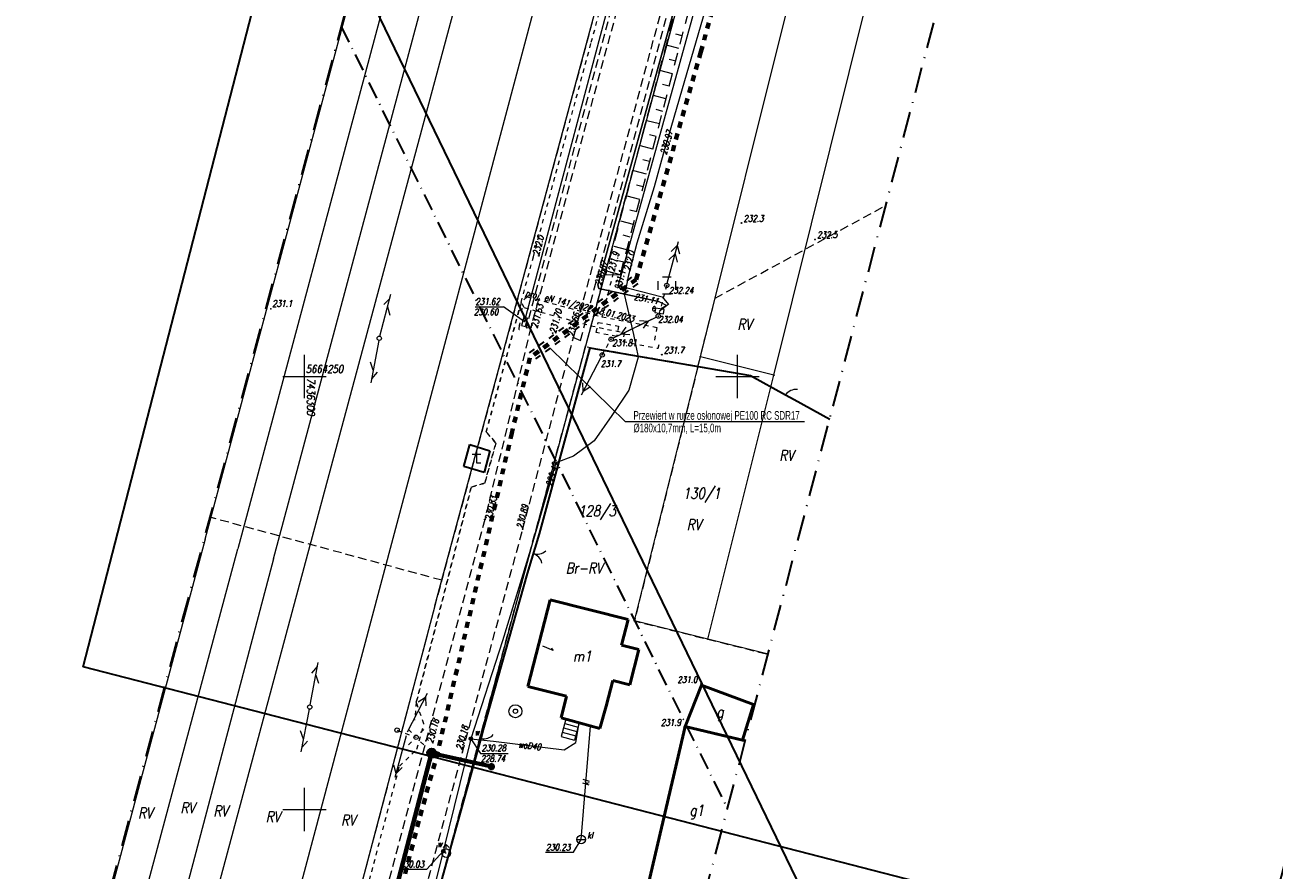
# Model space of a CAD drawing. Header units: millimetres. Extents: x 7436010 to 7436992, y 5663514 to 5666647.
# Tile 22 of 45: x 7436268 to 7436412, y 5664193 to 5664291. Entities that reach past the tile are written whole.
import ezdxf
from ezdxf.enums import TextEntityAlignment as Align

# ---------------------------------------------------------------- set-up
doc = ezdxf.new("R2010")
doc.units = ezdxf.units.MM
doc.header["$PDSIZE"] = 1
for name, pattern in [('0.7_0.7', [1.4, 0.7, -0.7]), ('1', [0]), ('2_EGBU_A', [0]), ('3', [1, 0.5, -0.5]), ('4', [2.5, 1.5, -1]), ('DUL', [1, 0.5, -0.5]), ('GAK', [3.5, 2, -0.75, 0, -0.75]), ('GDE', [0]), ('GUZ', [1.5, 1, -0.5]), ('KOU', [1.5, 1, -0.5]), ('UBE', [0]), ('UPE', [2, 1, 1])]:
    doc.linetypes.add(name, pattern=pattern)
for name, color, linetype, lineweight in [('15 PRZEWODY KL', 34, 'Continuous', 18), ('17 SŁUPY TELEKOMUNIKACYJNE', 30, 'Continuous', 18), ('18 LINIE TELEKOMUNIAKCYJNE', 30, 'Continuous', 18), ('22 SŁUPY eN', 1, 'Continuous', 18), ('23 LINIE eN', 1, 'Continuous', 18), ('24 LATARNIA', 1, 'Continuous', 18), ('27 ZASUWY WODOCIĄGOWE ISTN', 5, 'Continuous', 18), ('28 STUDNIA GŁEBINOWA', 5, 'Continuous', 18), ('29 HYDRANT', 5, 'Continuous', 18), ('30 WODOCIĄGI ISTN', 5, 'Continuous', 18), ('31 SZAMBO OSADNIK', 34, 'Continuous', 18), ('42 RZĘDNE WODOCIĄG', 5, 'Continuous', 18), ('43 RZĘDNE KL', 34, 'Continuous', 18), ('_AA_Kanalizacja grawitacyjna - trasa', 244, 'Continuous', 70), ('_AA_Odcinki boczne grawitacyjne 160mm - trasa', 30, 'Continuous', 70), ('_AA_Studnia kanalizacyjna bet.1000mm - symbol', 24, 'Continuous', 40), ('_AA_Studnia kanalizacyjna PP 600mm - symbol', 24, 'Continuous', 40), ('_BB_Kanalizacja ciśnieniowa - trasa', 44, '0.7_0.7', 70), ('_HH_Przewiert OPIS', 7, 'Continuous', 25), ('_HH_Przewiert_przecisk w rurze osłonowej - trasa', 202, '0.7_0.7', 30), ('DZ_USTALONE_GRANICE_L_0', 7, '1', 18), ('Dzialki', 7, 'GDE', 18), ('EADTD_T_0', 7, 'Continuous', 18), ('EDZPD_L_1', 7, 'GDE', 18), ('EGBB_E_T_0', 7, 'Continuous', 18), ('EGBB_L_0', 7, '2_EGBU_A', 50), ('EKLTK_T_0', 96, 'Continuous', 18), ('Linie_opisowe', 7, 'Continuous', 5), ('Numery_dzialek', 7, 'Continuous', 18), ('Podzial_sekcyjny_krzyze', 7, 'Continuous', 13), ('Punkty', 7, 'Continuous', 18), ('PunPOMIAR1', 7, 'Continuous', 18), ('RZED', 7, 'Continuous', 18), ('RzedPOMIAR1', 7, 'Continuous', 18), ('SDRPK_L_1', 7, 'KOU', 18), ('SIEC_ENERGETYCZNA_L_0', 1, '3', 18), ('SZAPM_T_0', 7, 'Continuous', 18), ('SZOPO_L_0', 7, 'BGT', 35), ('SZOPO_T_0', 7, 'Continuous', 18), ('UEEOA_T_0', 1, 'Continuous', 18), ('UEEOC_T_0', 1, 'Continuous', 18), ('UEEPA_L_2', 1, '1', 18), ('UEEPA_L_6', 1, '1', 18), ('UEEPA_T_0', 1, 'Continuous', 18), ('UEEPA_T_2', 1, 'Continuous', 18), ('UEEPA_T_6', 1, 'Continuous', 18), ('UEEPB_L_0', 1, 'UBE', 18), ('UEEPON_L_0', 1, 'UPE', 18), ('UTTOA_T_0', 7, 'Continuous', 18), ('UTTOC_T_0', 30, 'Continuous', 18), ('UTTPA_T_0', 30, 'Continuous', 18), ('UTTPO_L_0', 30, '1', 18), ('UŻYTKI LINIE', 96, 'GUZ', 18), ('UŻYTKI OZNACZENIE', 96, 'Continuous', 18), ('WEKTOR BUDYNKI', 7, 'Continuous', 50), ('WEKTOR FUNKCJE BUDYNKÓW', 7, 'Continuous', 18), ('WEKTOR RZĘDNE TERENU', 7, 'Continuous', 18), ('WEKTOR RZĘDNE WODOCIĄG wo', 5, 'Continuous', 18), ('WEKTOR SCHODY', 7, 'Continuous', 18), ('WEKTOR WODOCIĄGI wo', 5, 'Continuous', 18), ('WUKOS_T_0', 7, 'Continuous', 18), ('WUKOS_T_1', 7, 'Continuous', 18), ('WUKPS_L_2', 7, '4', 18), ('ZAKRES MAPY', 1, 'GAK', 35)]:
    doc.layers.add(name, color=color, linetype=linetype, lineweight=lineweight)
for name, color, linetype in [('_AA_Studnia kanalizacyjna bet.1000mm - plamki', 255, 'Continuous'), ('_AA_Studnia kanalizacyjna PP 600mm - plamki', 24, 'Continuous'), ('_map', 7, 'Continuous')]:
    doc.layers.add(name, color=color, linetype=linetype)
doc.layers.add('RAMA WYPLOT', color=3, linetype='Continuous', lineweight=35, plot=False)
doc.styles.add('K1_ACAD', font='romans.shx', dxfattribs={"width": 0.8, "oblique": 12})
doc.styles.add('PLAN 2 pop.', font='ARIALN.TTF', dxfattribs={"width": 0.8})
doc.linetypes.add('BGT', pattern='A,3.75,[133,ltypeshp.shx,S=0.1875,R=0,X=0,Y=0],3.75', length=7.5)

# ---------------------------------------------------------------- blocks, each defined once
blk = doc.blocks.new('GRO')
at = {"linetype": 'Continuous'}
blk.add_circle((0, 0), 0.045, dxfattribs=at)
blk = doc.blocks.new('KRZ')
at = {"linetype": 'Continuous'}
for p, q in [((0, 1.5), (0, 0)), ((-0.5, 1), (0.5, 1)), ((0, 0), (0.5, 0))]:
    blk.add_line(p, q, dxfattribs=at)
blk = doc.blocks.new('BGBL')
at = {"linetype": 'Continuous'}
blk.add_arc((-1.5, 0), 1.5, 359.9995, 60, dxfattribs=at)
blk = doc.blocks.new('BGB')
at = {"linetype": 'Continuous'}
for centre, start, end in [((-1.5, 0), 359.9995, 60), ((1.5, 0), 120, 180.0005)]:
    blk.add_arc(centre, 1.5, start, end, dxfattribs=at)
blk = doc.blocks.new('BGBP')
at = {"linetype": 'Continuous'}
blk.add_arc((1.5, 0), 1.5, 120, 180.0005, dxfattribs=at)
blk = doc.blocks.new('SUSM04_01')
at = {"linetype": 'Continuous'}
blk.add_circle((0, 0), 0.25, dxfattribs=at)
blk = doc.blocks.new('SUPE04')
at = {"linetype": 'Continuous'}
for p, q in [((0.25, 0), (5.25, 0)), ((3.9, 0.5), (4.76605, 0)), ((4.76605, 0), (3.9, -0.5))]:
    blk.add_line(p, q, dxfattribs=at)
blk = doc.blocks.new('SUUS10')
at = {"linetype": 'Continuous'}
for p, q in [((-1, -0.5), (-1, 0.5)), ((-0.5, 1), (0.5, 1)), ((1, 0.5), (1, -0.5)), ((0.5, -1), (-0.5, -1))]:
    blk.add_line(p, q, dxfattribs=at)
blk.add_circle((0, 0), 0.0326, dxfattribs=at)
blk = doc.blocks.new('SUPE03')
at = {"linetype": 'Continuous'}
for p, q in [((0.25, 0), (5.25, 0)), ((2.9, 0.5), (3.76605, 0)), ((3.76605, 0), (2.9, -0.5)), ((3.9, 0.5), (4.76605, 0)), ((4.76605, 0), (3.9, -0.5))]:
    blk.add_line(p, q, dxfattribs=at)
blk = doc.blocks.new('SUUS18_01')
at = {"linetype": 'Continuous'}
for p, q in [((0.5, 0.25), (-0.5, 0.25)), ((-0.5, 0.25), (-0.5, -0.25)), ((0.5, -0.25), (0.5, 0.25)), ((-0.5, -0.25), (0.5, -0.25))]:
    blk.add_line(p, q, dxfattribs=at)
blk = doc.blocks.new('SUUS15_07B')
at = {"linetype": 'Continuous'}
for p, q in [((0.5, 0.23), (-0.5, 0.23)), ((-0.5, 0.23), (-0.5, -0.23)), ((0.5, -0.23), (0.5, 0.23)), ((-0.5, -0.23), (0.5, -0.23))]:
    blk.add_line(p, q, dxfattribs=at)
blk = doc.blocks.new('WSP')
at = {"linetype": 'Continuous'}
blk.add_circle((0, 0), 0.045, dxfattribs=at)
blk = doc.blocks.new('SLS')
at = {"linetype": 'Continuous'}
blk.add_circle((0, 0), 0.25, dxfattribs=at)
blk = doc.blocks.new('PLT')
at = {"linetype": 'Continuous'}
for p, q in [((0.25, 0), (5.25, 0)), ((3.76605, 0), (2.9, -0.5)), ((3.9, 0.5), (4.76605, 0))]:
    blk.add_line(p, q, dxfattribs=at)
blk = doc.blocks.new('LAT')
at = {"linetype": 'Continuous'}
for p, q in [((-0.53035, 0.53035), (-0.8839, 0.8839)), ((0.53035, 0.53035), (0.8839, 0.8839)), ((-0.53035, -0.53035), (-0.8839, -0.8839)), ((0.53035, -0.53035), (0.8839, -0.8839))]:
    blk.add_line(p, q, dxfattribs=at)
blk = doc.blocks.new('PNN')
at = {"linetype": 'Continuous'}
for p, q in [((0.25, 0), (5.25, 0)), ((3.9, 0.5), (4.76605, 0)), ((4.76605, 0), (3.9, -0.5))]:
    blk.add_line(p, q, dxfattribs=at)
blk = doc.blocks.new('SUUS25')
at = {"linetype": 'Continuous'}
for radius in [0.2, 0.175, 0.15, 0.125, 0.1, 0.075, 0.05, 0.025, 0.00715]:
    blk.add_circle((0, 0), radius, dxfattribs=at)
blk = doc.blocks.new('STD')
at = {"linetype": 'Continuous'}
for radius in [0.75, 0.25]:
    blk.add_circle((0, 0), radius, dxfattribs=at)
blk = doc.blocks.new('HYP')
at = {"linetype": 'Continuous'}
for p, q in [((0, 1), (-0.35355, 0.64645)), ((0, 1), (0.35355, 0.64645)), ((0, 0.5), (0, 1))]:
    blk.add_line(p, q, dxfattribs=at)
blk.add_circle((0, 0), 0.5, dxfattribs=at)
blk = doc.blocks.new('SZB')
at = {"linetype": 'Continuous'}
blk.add_line((-0.5, 0), (0.5, 0), dxfattribs=at)
blk.add_circle((0, 0), 0.5, dxfattribs=at)
blk = doc.blocks.new('STUDZ')
at = {"layer": '15 PRZEWODY KL', "flags": 128}
blk.add_lwpolyline([(7436331.95, 5664196.54), (7436333.01, 5664209.65)], dxfattribs=at)
at = {"layer": '22 SŁUPY eN', "linetype": '3', "flags": 128}
blk.add_lwpolyline([(7436310.69, 5664209.17), (7436312.87, 5664208.35)], dxfattribs=at)
at = {"layer": '30 WODOCIĄGI ISTN', "flags": 128}
blk.add_lwpolyline([(7436316.02, 5664195.19), (7436316.36, 5664194.97)], dxfattribs=at)
at = {"layer": '42 RZĘDNE WODOCIĄG', "flags": 128}
for points in [[(7436319.2, 5664208.18), (7436320.33, 5664206.46), (7436323.52, 5664206.46)], [(7436310.97, 5664193.1), (7436314.1, 5664193.1), (7436316.02, 5664195.19)]]:
    blk.add_lwpolyline(points, dxfattribs=at)
at = {"layer": '43 RZĘDNE KL', "flags": 128}
blk.add_lwpolyline([(7436327.84, 5664195.08), (7436331.06, 5664195.08), (7436331.95, 5664196.54)], dxfattribs=at)
at = {"layer": 'DZ_USTALONE_GRANICE_L_0'}
for q in [(7436354.2, 5664250.17), (7436338.09, 5664221.79)]:
    blk.add_line((7436346.58, 5664219.67), q, dxfattribs=at)
at = {"layer": 'Dzialki'}
for p, q in [((7436358.99, 5664351.96), (7436314.73, 5664187.81)), ((7436345.71, 5664252.29), (7436370.05, 5664349.7)), ((7436338.09, 5664221.79), (7436345.71, 5664252.29)), ((7436354.2, 5664250.17), (7436345.71, 5664252.29)), ((7436346.58, 5664219.67), (7436354.2, 5664250.17)), ((7436346.58, 5664219.67), (7436338.09, 5664221.79)), ((7436353.52, 5664217.94), (7436346.58, 5664219.67))]:
    blk.add_line(p, q, dxfattribs=at)
at = {"layer": 'EDZPD_L_1'}
for p, q in [((7436308.64, 5664225.4), (7436471.59, 5664837.61)), ((7436463.4, 5664836.18), (7436299.92, 5664227.92)), ((7436296.41, 5664228.94), (7436458.77, 5664835.36)), ((7436454.24, 5664834.57), (7436292.29, 5664230.13)), ((7436354.2, 5664250.17), (7436446.42, 5664621.36)), ((7436288.53, 5664231.23), (7436321.4, 5664354.12)), ((7436315.04, 5664223.54), (7436350.29, 5664354.27)), ((7436288.53, 5664231.23), (7436270.29, 5664163.07)), ((7436274.71, 5664164.51), (7436292.29, 5664230.13)), ((7436296.41, 5664228.94), (7436279.78, 5664166.17)), ((7436299.92, 5664227.92), (7436283.67, 5664167.45)), ((7436293.44, 5664168.32), (7436308.64, 5664225.4)), ((7436315.04, 5664223.54), (7436300.4, 5664167.92))]:
    blk.add_line(p, q, dxfattribs=at)
at = {"layer": 'EGBB_L_0'}
for p, q in [((7436325.78, 5664214.21), (7436328.37, 5664224.21)), ((7436328.37, 5664224.21), (7436337.35, 5664221.95)), ((7436336.61, 5664218.99), (7436337.35, 5664221.95)), ((7436336.61, 5664218.99), (7436338.6, 5664218.5)), ((7436337.57, 5664214.41), (7436338.6, 5664218.5)), ((7436325.78, 5664214.21), (7436330.25, 5664213.09)), ((7436334.82, 5664211.93), (7436335.58, 5664214.92)), ((7436335.58, 5664214.92), (7436337.57, 5664214.41)), ((7436329.63, 5664210.59), (7436330.25, 5664213.09)), ((7436334.11, 5664209.35), (7436334.82, 5664211.93)), ((7436329.63, 5664210.59), (7436334.11, 5664209.35)), ((7436339.71, 5664191.45), (7436343.95, 5664209.6)), ((7436343.95, 5664209.6), (7436350.9, 5664207.95))]:
    blk.add_line(p, q, dxfattribs=at)
at = {"layer": 'Podzial_sekcyjny_krzyze', "color": 7, "lineweight": 13}
for p, q in [((7436300, 5664247.5), (7436300, 5664252.5)), ((7436350, 5664247.5), (7436350, 5664252.5)), ((7436297.5, 5664250), (7436302.5, 5664250)), ((7436347.5, 5664250), (7436352.5, 5664250)), ((7436300, 5664197.5), (7436300, 5664202.5)), ((7436297.5, 5664200), (7436302.5, 5664200))]:
    blk.add_line(p, q, dxfattribs=at)
at = {"layer": 'PunPOMIAR1'}
for p in [(7436296.12, 5664257.85), (7436314.02, 5664207.94), (7436318.25, 5664206.67)]:
    blk.add_point(p, dxfattribs=at)
at = {"layer": 'RAMA WYPLOT', "flags": 128}
for points in [[(7436274.44, 5664216.5), (7436499.65, 5665089.51), (7436635.21, 5665054.54), (7436410, 5664181.53)], [(7436354.96, 5663513.71), (7436622.33, 5663643.03), (7436277.24, 5664356.53), (7436009.87, 5664227.21)]]:
    blk.add_lwpolyline(points, close=True, dxfattribs=at)
at = {"layer": 'SDRPK_L_1'}
for p, q in [((7436338.5, 5664304.03), (7436325.58, 5664255.62)), ((7436339.19, 5664303.87), (7436326.14, 5664255.72)), ((7436331.06, 5664254.52), (7436343.99, 5664302.64)), ((7436331.86, 5664254.18), (7436344.69, 5664302.45)), ((7436326.14, 5664255.72), (7436320.82, 5664233.51)), ((7436325.19, 5664232.38), (7436331.06, 5664254.52)), ((7436325.58, 5664255.62), (7436326.14, 5664255.72)), ((7436331.06, 5664254.52), (7436331.86, 5664254.18)), ((7436320.82, 5664233.51), (7436308.78, 5664188.22)), ((7436313.13, 5664187.69), (7436325.19, 5664232.38))]:
    blk.add_line(p, q, dxfattribs=at)
at = {"layer": 'SIEC_ENERGETYCZNA_L_0'}
for p, q in [((7436333.11, 5664288.62), (7436341.74, 5664320.64)), ((7436326.43, 5664263.85), (7436333.11, 5664288.62)), ((7436325.01, 5664258.58), (7436326.43, 5664263.85)), ((7436334.83, 5664264.08), (7436334.35, 5664262.33)), ((7436335.64, 5664261.97), (7436334.33, 5664256.91)), ((7436334.35, 5664262.33), (7436335.64, 5664261.97)), ((7436325.7, 5664259.23), (7436325.01, 5664258.58)), ((7436325.7, 5664259.23), (7436334.33, 5664256.91)), ((7436325.01, 5664258.58), (7436320.98, 5664243.64)), ((7436320.98, 5664243.64), (7436324.75, 5664257.62)), ((7436324.75, 5664257.62), (7436325.37, 5664257.97)), ((7436325.37, 5664257.97), (7436325.01, 5664258.58)), ((7436325.37, 5664257.97), (7436333.06, 5664255.88)), ((7436333.06, 5664255.88), (7436334.97, 5664255.46)), ((7436333.68, 5664255.09), (7436333.9, 5664256.27)), ((7436333.9, 5664256.27), (7436336.26, 5664255.82)), ((7436334.33, 5664256.91), (7436340.69, 5664255.69)), ((7436336.03, 5664254.64), (7436333.68, 5664255.09)), ((7436334.97, 5664255.46), (7436336.93, 5664255.09)), ((7436336.26, 5664255.82), (7436336.03, 5664254.64)), ((7436336.93, 5664255.09), (7436336.74, 5664254.06)), ((7436340.69, 5664255.69), (7436340.33, 5664253.82)), ((7436336.74, 5664254.06), (7436340.85, 5664253.27)), ((7436340.85, 5664253.27), (7436340.94, 5664253.7)), ((7436320.98, 5664243.64), (7436322.09, 5664242.32)), ((7436322.09, 5664242.32), (7436320.98, 5664243.64)), ((7436322.09, 5664242.32), (7436320.82, 5664237.71)), ((7436320.82, 5664237.71), (7436322.09, 5664242.32)), ((7436319.25, 5664237.25), (7436312.9, 5664212.39)), ((7436312.9, 5664212.39), (7436319.25, 5664237.25)), ((7436320.82, 5664237.71), (7436319.25, 5664237.25)), ((7436319.25, 5664237.25), (7436320.82, 5664237.71)), ((7436312.9, 5664212.39), (7436312.7, 5664210.32)), ((7436313.78, 5664209.89), (7436312.9, 5664212.39)), ((7436312.98, 5664206.98), (7436313.78, 5664209.89)), ((7436310.96, 5664205.02), (7436312.98, 5664206.98)), ((7436303.69, 5664177.34), (7436310.96, 5664205.02))]:
    blk.add_line(p, q, dxfattribs=at)
at = {"layer": 'SZOPO_L_0'}
for p, q in [((7436332.96, 5664253.34), (7436327.09, 5664231.86)), ((7436332.96, 5664253.34), (7436351.49, 5664250.13)), ((7436351.49, 5664250.13), (7436355.54, 5664247.89)), ((7436355.54, 5664247.89), (7436356.52, 5664247.35)), ((7436356.52, 5664247.35), (7436360.64, 5664245.07)), ((7436318.38, 5664239.61), (7436319.09, 5664242.15)), ((7436319.09, 5664242.15), (7436321.4, 5664241.42)), ((7436321.4, 5664241.42), (7436320.75, 5664238.93)), ((7436320.75, 5664238.93), (7436318.38, 5664239.61)), ((7436327.09, 5664231.86), (7436325.69, 5664227.25)), ((7436325.69, 5664227.25), (7436320.64, 5664209.25)), ((7436320.64, 5664209.25), (7436320.37, 5664208.21)), ((7436320.37, 5664208.21), (7436314.81, 5664188.28))]:
    blk.add_line(p, q, dxfattribs=at)
at = {"layer": 'UEEPA_L_2', "linetype": '3'}
blk.add_line((7436334.37, 5664252.51), (7436335.39, 5664254.32), dxfattribs=at)
at = {"layer": 'UEEPA_L_6', "linetype": 'DUL'}
blk.add_line((7436341.82, 5664260.54), (7436340.85, 5664256.99), dxfattribs=at)
at = {"layer": 'UEEPB_L_0'}
for p, q in [((7436348.4, 5664313.03), (7436333.87, 5664260.6)), ((7436333.87, 5664260.6), (7436333.99, 5664260.18)), ((7436333.99, 5664260.18), (7436340.87, 5664258.69))]:
    blk.add_line(p, q, dxfattribs=at)
at = {"layer": 'UEEPON_L_0'}
for p, q in [((7436333.87, 5664260.6), (7436348.4, 5664313.03)), ((7436349.32, 5664307.97), (7436342.65, 5664283.78)), ((7436342.65, 5664283.78), (7436336.2, 5664260.54)), ((7436333.99, 5664260.18), (7436333.87, 5664260.6)), ((7436336.2, 5664260.54), (7436341.31, 5664259.22)), ((7436340.87, 5664258.69), (7436333.99, 5664260.18)), ((7436341.31, 5664259.22), (7436342.04, 5664258.34)), ((7436341.8, 5664258.23), (7436340.87, 5664258.69)), ((7436340.99, 5664257.59), (7436341.8, 5664258.23)), ((7436342.04, 5664258.34), (7436341.12, 5664257.8))]:
    blk.add_line(p, q, dxfattribs=at)
at = {"layer": 'UTTOC_T_0'}
for p in [(7436319.69, 5664258.07), (7436325.4, 5664256.32)]:
    blk.add_line(p, (7436322.98, 5664258.08), dxfattribs=at)
at = {"layer": 'UTTPO_L_0'}
blk.add_line((7436325.4, 5664256.32), (7436388.53, 5664494.79), dxfattribs=at)
at = {"layer": 'UŻYTKI LINIE', "flags": 128}
for points in [[(7436479.06, 5664838.86), (7436422.1, 5664628.13), (7436378.19, 5664460.69), (7436350.29, 5664354.27), (7436315.04, 5664223.54), (7436300.4, 5664167.92)], [(7436307.2, 5664158.35), (7436314.73, 5664187.81), (7436358.99, 5664351.96), (7436386.9, 5664458.41), (7436430.81, 5664625.85)], [(7436347.4, 5664259.06), (7436367.12, 5664269.77)], [(7436345.43, 5664251.18), (7436345.71, 5664252.29), (7436347.4, 5664259.06)], [(7436345.43, 5664251.18), (7436332.42, 5664253.43)], [(7436345.43, 5664251.18), (7436338.09, 5664221.79), (7436346.58, 5664219.67), (7436353.52, 5664217.94)], [(7436315.84, 5664226.48), (7436289.06, 5664233.77)]]:
    blk.add_lwpolyline(points, dxfattribs=at)
at = {"layer": 'WEKTOR BUDYNKI', "flags": 128}
for points in [[(7436343.95, 5664209.6), (7436345.85, 5664214.38), (7436351.85, 5664212.15), (7436350.56, 5664208.03)], [(7436343.95, 5664209.6), (7436350.56, 5664208.03)]]:
    blk.add_lwpolyline(points, dxfattribs=at)
at = {"layer": 'WEKTOR SCHODY', "flags": 128}
for points in [[(7436330.17, 5664210.44), (7436329.62, 5664208.45)], [(7436330.04, 5664209.95), (7436331.58, 5664209.52)], [(7436331.72, 5664210.01), (7436331.17, 5664208.02)], [(7436329.62, 5664208.45), (7436331.17, 5664208.02)], [(7436329.76, 5664208.95), (7436331.31, 5664208.52)], [(7436329.9, 5664209.45), (7436331.45, 5664209.02)]]:
    blk.add_lwpolyline(points, dxfattribs=at)
at = {"layer": 'WEKTOR WODOCIĄGI wo', "flags": 128}
for points in [[(7436377.96, 5664410.12), (7436372.61, 5664389.66), (7436370.09, 5664379.67), (7436367.6, 5664370.91), (7436365.73, 5664364.43), (7436363.62, 5664356.72), (7436361.66, 5664349.23), (7436358.4, 5664337.2), (7436354.89, 5664323.92), (7436353.17, 5664317.23), (7436350.55, 5664308.3), (7436346.21, 5664292.22), (7436343.87, 5664284.15), (7436341.42, 5664275.69)], [(7436341.42, 5664275.69), (7436340.38, 5664271.91), (7436338.36, 5664265.43), (7436337.37, 5664261.58), (7436336.96, 5664259.37), (7436337.97, 5664254.88), (7436338.51, 5664252.25), (7436337.46, 5664248.44), (7436335.48, 5664245.51), (7436333.43, 5664242.6), (7436331.07, 5664240.82), (7436329.01, 5664240.06), (7436326.34, 5664230.92), (7436322.87, 5664219.5), (7436319.2, 5664208.18), (7436321.81, 5664207.89), (7436329.96, 5664206.88), (7436331.32, 5664207.76), (7436331.72, 5664210.01)], [(7436319.2, 5664208.18), (7436316.02, 5664195.19), (7436312.24, 5664180.02)]]:
    blk.add_lwpolyline(points, dxfattribs=at)
at = {"layer": 'WUKPS_L_2'}
for p, q in [((7436343.8, 5664296.14), (7436334.76, 5664261.79)), ((7436336.47, 5664261.76), (7436345.18, 5664295.42)), ((7436343.61, 5664289.35), (7436342.86, 5664289.54)), ((7436343.23, 5664287.9), (7436341.73, 5664288.29)), ((7436342.86, 5664286.45), (7436342.11, 5664286.64)), ((7436342.48, 5664284.99), (7436340.97, 5664285.39)), ((7436342.11, 5664283.54), (7436341.35, 5664283.74)), ((7436341.73, 5664282.09), (7436340.21, 5664282.48)), ((7436341.36, 5664280.64), (7436340.59, 5664280.84)), ((7436340.98, 5664279.19), (7436339.44, 5664279.58)), ((7436340.6, 5664277.73), (7436339.83, 5664277.93)), ((7436340.23, 5664276.28), (7436338.68, 5664276.68)), ((7436339.85, 5664274.83), (7436339.07, 5664275.03)), ((7436339.48, 5664273.38), (7436337.92, 5664273.78)), ((7436339.1, 5664271.93), (7436338.32, 5664272.13)), ((7436338.72, 5664270.47), (7436337.15, 5664270.88)), ((7436338.35, 5664269.02), (7436337.56, 5664269.23)), ((7436337.97, 5664267.57), (7436336.39, 5664267.98)), ((7436337.6, 5664266.12), (7436336.8, 5664266.32)), ((7436337.22, 5664264.66), (7436335.63, 5664265.08)), ((7436336.85, 5664263.21), (7436336.04, 5664263.42)), ((7436334.76, 5664261.79), (7436336.47, 5664261.76)), ((7436336.47, 5664261.76), (7436334.86, 5664262.18))]:
    blk.add_line(p, q, dxfattribs=at)
at = {"layer": 'ZAKRES MAPY', "ltscale": 1.5}
for points in [[(7436374.97, 5664551.12), (7436314.26, 5664327.89), (7436265.48, 5664145.73), (7436190.34, 5664175.36), (7436128.48, 5664216.37), (7436084.76, 5664258.91), (7436020.69, 5664216.5), (7436066.47, 5664163.89), (7436111.25, 5664151.74), (7436188.88, 5664091.86), (7436214.32, 5664064.98), (7436222.62, 5664010.82)], [(7436300.94, 5664023.12), (7436335.23, 5664148.26), (7436432.26, 5664518.01)]]:
    blk.add_lwpolyline(points, dxfattribs=at)
at = {"layer": 'ZAKRES MAPY', "flags": 128}
blk.add_lwpolyline([(7436304.23, 5664290.42), (7436348.83, 5664200.08)], dxfattribs=at)
at = {"layer": '17 SŁUPY TELEKOMUNIKACYJNE', "rotation": 0.06187149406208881}
for p in [(7436308.63, 5664254.43), (7436300.59, 5664211.83)]:
    blk.add_blockref('SLS', p, dxfattribs=at)
at = {"layer": '18 LINIE TELEKOMUNIAKCYJNE', "linetype": '3'}
for p, rotation in [((7436308.63, 5664254.43), 75.30249672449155), ((7436308.63, 5664254.43), 259.3121471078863), ((7436300.59, 5664211.83), 79.31214710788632), ((7436300.59, 5664211.83), 258.8838336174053)]:
    blk.add_blockref('PLT', p, dxfattribs=dict(at, rotation=rotation))
at = {"layer": '22 SŁUPY eN', "rotation": 0.06187149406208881}
for p in [(7436310.69, 5664209.17), (7436312.87, 5664208.35)]:
    blk.add_blockref('SLS', p, dxfattribs=at)
at = {"layer": '23 LINIE eN', "linetype": '3'}
for rotation in [62.69075443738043, 255.2053729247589]:
    blk.add_blockref('PNN', (7436311.78, 5664208.76), dxfattribs=dict(at, rotation=rotation))
at = {"layer": '24 LATARNIA'}
blk.add_blockref('LAT', (7436312.87, 5664208.35), dxfattribs=at)
at = {"layer": '27 ZASUWY WODOCIĄGOWE ISTN'}
for p in [(7436319.2, 5664208.18), (7436316.02, 5664195.19)]:
    blk.add_blockref('SUUS25', p, dxfattribs=at)
at = {"layer": '28 STUDNIA GŁEBINOWA'}
blk.add_blockref('STD', (7436324.34, 5664211.36), dxfattribs=at)
at = {"layer": '29 HYDRANT'}
blk.add_blockref('HYP', (7436316.36, 5664194.97), dxfattribs=at)
at = {"layer": '31 SZAMBO OSADNIK'}
blk.add_blockref('SZB', (7436331.95, 5664196.54), dxfattribs=at)
at = {"layer": 'Punkty'}
for p in [(7436345.71, 5664252.29), (7436354.2, 5664250.17), (7436338.09, 5664221.79), (7436346.58, 5664219.67)]:
    blk.add_blockref('GRO', p, dxfattribs=at)
at = {"layer": 'SZAPM_T_0'}
blk.add_blockref('KRZ', (7436319.85, 5664240.03), dxfattribs=at)
at = {"layer": 'SZOPO_T_0'}
for name, p, rotation in [('BGBP', (7436355.54, 5664247.89), 324.3738459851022), ('BGB', (7436326.39, 5664229.55), 253.1071160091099), ('BGBL', (7436320.37, 5664208.21), 257.8812201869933)]:
    blk.add_blockref(name, p, dxfattribs=dict(at, rotation=rotation))
at = {"layer": 'UEEPA_T_0', "rotation": 350.4596908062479}
blk.add_blockref('SUUS18_01', (7436340.99, 5664257.59), dxfattribs=at)
at = {"layer": 'UEEPA_T_2'}
for name, p in [('SUUS10', (7436341.82, 5664260.54)), ('SUSM04_01', (7436335.39, 5664254.32)), ('SUSM04_01', (7436334.37, 5664252.51))]:
    blk.add_blockref(name, p, dxfattribs=at)
for p, rotation in [((7436340.85, 5664256.99), 206.0591474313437), ((7436335.39, 5664254.32), 26.05912876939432), ((7436334.37, 5664252.51), 242.5792263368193)]:
    blk.add_blockref('SUPE04', p, dxfattribs=dict(at, rotation=rotation))
at = {"layer": 'UEEPA_T_6', "rotation": 75.17313393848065}
blk.add_blockref('SUPE03', (7436341.82, 5664260.54), dxfattribs=at)
at = {"layer": 'UEEPA_T_6'}
for p in [(7436341.82, 5664260.54), (7436340.85, 5664256.99)]:
    blk.add_blockref('SUSM04_01', p, dxfattribs=at)
at = {"layer": 'UTTPA_T_0', "rotation": 75.17174060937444}
blk.add_blockref('SUUS15_07B', (7436325.4, 5664256.32), dxfattribs=at)
at = {"layer": 'WEKTOR RZĘDNE TERENU', "rotation": 0.06340145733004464}
for p in [(7436350.46, 5664267.74), (7436358.95, 5664265.85), (7436341.26, 5664252.54), (7436345.8, 5664214.53), (7436343.82, 5664209.54)]:
    blk.add_blockref('WSP', p, dxfattribs=at)
at = {"layer": 'WUKOS_T_0'}
for p in [(7436327.06, 5664263.94), (7436334.76, 5664261.79), (7436336.47, 5664261.76), (7436341.82, 5664260.54), (7436340.85, 5664256.99), (7436326.14, 5664255.72), (7436328.65, 5664255.03), (7436331.06, 5664254.52), (7436335.39, 5664254.32), (7436334.37, 5664252.51), (7436320.82, 5664233.51), (7436325.19, 5664232.38)]:
    blk.add_blockref('WSP', p, dxfattribs=at)
at = {"layer": '15 PRZEWODY KL', "style": 'K1_ACAD', "oblique": 12, "width": 0.8}
blk.add_text('kl', height=0.75, rotation=85.3737, dxfattribs=at).set_placement((7436332.48, 5664203.1), align=Align.MIDDLE)
at = {"layer": '27 ZASUWY WODOCIĄGOWE ISTN', "style": 'K1_ACAD', "oblique": 12, "width": 0.8}
for p in [(7436319.62, 5664208.56), (7436315.32, 5664195.67)]:
    blk.add_text('w', height=0.75, dxfattribs=at).set_placement(p)
at = {"layer": '31 SZAMBO OSADNIK', "style": 'K1_ACAD', "oblique": 12, "width": 0.8}
blk.add_text('kl', height=0.75, dxfattribs=at).set_placement((7436332.65, 5664196.65))
at = {"layer": '42 RZĘDNE WODOCIĄG', "style": 'K1_ACAD', "oblique": 12, "width": 0.8}
for s, p in [('230.28', (7436320.44, 5664206.74)), ('228.74', (7436320.34, 5664205.52)), ('230.03', (7436310.97, 5664193.32))]:
    blk.add_text(s, height=0.75, dxfattribs=at).set_placement(p)
at = {"layer": '43 RZĘDNE KL', "style": 'K1_ACAD', "oblique": 12, "width": 0.8}
blk.add_text('230.23', height=0.75, dxfattribs=at).set_placement((7436327.86, 5664195.27))
at = {"layer": 'EADTD_T_0', "style": 'K1_ACAD', "oblique": 12, "width": 0.8}
blk.add_text('1', height=1.25, rotation=258.7525, dxfattribs=at).set_placement((7436327.53, 5664218.91), align=Align.CENTER)
at = {"layer": 'EGBB_E_T_0', "style": 'K1_ACAD', "oblique": 12, "width": 0.8}
for s, p in [('m1', (7436332.06, 5664217.71)), ('g1', (7436345.28, 5664199.71))]:
    blk.add_text(s, height=1.25, dxfattribs=at).set_placement(p, align=Align.MIDDLE)
at = {"layer": 'EKLTK_T_0', "style": 'K1_ACAD', "oblique": 12, "width": 0.8}
blk.add_text('RV', height=1.25, dxfattribs=at).set_placement((7436344.13, 5664233.53), align=Align.TOP_LEFT)
at = {"layer": 'Numery_dzialek', "style": 'K1_ACAD', "oblique": 12, "width": 0.8}
for s, p in [('130/1', (7436343.66, 5664237.14)), ('128/3', (7436331.58, 5664235.12))]:
    blk.add_text(s, height=1.25, dxfattribs=at).set_placement(p, align=Align.TOP_LEFT)
at = {"layer": 'RZED', "color": 7, "lineweight": 13, "style": 'K1_ACAD', "oblique": 12, "width": 0.8}
blk.add_text('5664250', height=0.9, dxfattribs=at).set_placement((7436300.14, 5664251.33), align=Align.TOP_LEFT)
blk.add_text('7436300', height=0.9, rotation=270, dxfattribs=at).set_placement((7436301.2, 5664249.86), align=Align.TOP_LEFT)
at = {"layer": 'RzedPOMIAR1', "style": 'K1_ACAD', "oblique": 12, "width": 0.8}
blk.add_text('231.1', height=0.75, dxfattribs=at).set_placement((7436296.27, 5664258.07))
for rotation, p in [(75.1127, (7436314.81, 5664207.61)), (74.898, (7436318.18, 5664206.84))]:
    blk.add_text('230.18', height=0.75, rotation=rotation, dxfattribs=at).set_placement(p)
at = {"layer": 'SIEC_ENERGETYCZNA_L_0', "style": 'K1_ACAD', "oblique": 12, "width": 0.8}
blk.add_text('proj. eN 141/2022 18.01.2023', height=0.75, rotation=346.2751, dxfattribs=at).set_placement((7436325.45, 5664259.34))
at = {"layer": 'UEEOA_T_0', "style": 'K1_ACAD', "oblique": 12, "width": 0.8}
blk.add_text('e', height=0.75, dxfattribs=at).set_placement((7436340.05, 5664257.61))
at = {"layer": 'UEEOC_T_0', "style": 'K1_ACAD', "oblique": 12, "width": 0.8}
blk.add_text('230.87', height=0.75, rotation=73.9653, dxfattribs=at).set_placement((7436333.87, 5664260.6), align=Align.MIDDLE_LEFT)
blk.add_text('231.1', height=0.75, rotation=76.4021, dxfattribs=at).set_placement((7436336.52, 5664259.95))
blk.add_text('231.11', height=0.75, rotation=348.3073, dxfattribs=at).set_placement((7436340.87, 5664258.69), align=Align.MIDDLE_RIGHT)
at = {"layer": 'UTTOA_T_0', "style": 'K1_ACAD', "oblique": 12, "width": 0.8}
blk.add_text('t', height=0.75, dxfattribs=at).set_placement((7436324.57, 5664255.46))
at = {"layer": 'UTTOC_T_0', "style": 'K1_ACAD', "oblique": 12, "width": 0.8}
for s, p in [('231.62', (7436319.72, 5664259.05)), ('230.60', (7436319.55, 5664257.84))]:
    blk.add_text(s, height=0.75, rotation=0.1029, dxfattribs=at).set_placement(p, align=Align.TOP_LEFT)
at = {"layer": 'UŻYTKI OZNACZENIE', "style": 'K1_ACAD', "oblique": 12, "width": 0.8}
for s, p in [('RV', (7436349.99, 5664256.67)), ('RV', (7436354.81, 5664241.51)), ('Br-RV', (7436330.16, 5664228.51)), ('RV', (7436280.78, 5664200.22)), ('RV', (7436285.67, 5664200.83)), ('RV', (7436289.48, 5664200.45)), ('RV', (7436295.51, 5664199.79)), ('RV', (7436304.21, 5664199.4))]:
    blk.add_text(s, height=1.25, dxfattribs=at).set_placement(p, align=Align.TOP_LEFT)
at = {"layer": 'WEKTOR FUNKCJE BUDYNKÓW', "style": 'K1_ACAD', "oblique": 12, "width": 0.8}
blk.add_text('g', height=1.25, dxfattribs=at).set_placement((7436347.97, 5664211.07), align=Align.MIDDLE)
at = {"layer": 'WEKTOR RZĘDNE TERENU', "style": 'K1_ACAD', "oblique": 12, "width": 0.8}
for s, p in [('232.3', (7436350.69, 5664267.89)), ('232.5', (7436359.19, 5664266.01)), ('231.7', (7436341.5, 5664252.69)), ('231.0', (7436343.05, 5664214.63)), ('231.9', (7436341.15, 5664209.68))]:
    blk.add_text(s, height=0.75, rotation=0.0634, dxfattribs=at).set_placement(p)
at = {"layer": 'WEKTOR RZĘDNE WODOCIĄG wo', "style": 'K1_ACAD', "oblique": 12, "width": 0.8}
blk.add_text('230.97', height=0.75, rotation=74.0817, dxfattribs=at).set_placement((7436341.42, 5664275.69), align=Align.MIDDLE_LEFT)
blk.add_text('229.49', height=0.75, rotation=73.7242, dxfattribs=at).set_placement((7436329.01, 5664240.06), align=Align.MIDDLE_RIGHT)
at = {"layer": 'WEKTOR WODOCIĄGI wo', "style": 'K1_ACAD', "oblique": 12, "width": 0.8}
blk.add_text('woD40', height=0.75, rotation=352.9117, dxfattribs=at).set_placement((7436326, 5664207.37), align=Align.MIDDLE)
at = {"layer": 'WUKOS_T_1', "style": 'K1_ACAD', "oblique": 12, "width": 0.8}
for s, rotation, p in [('232.0', 75.2396, (7436327.06, 5664263.94)), ('231.66', 74.9589, (7436331.06, 5664254.52)), ('230.89', 76.2284, (7436325.19, 5664232.38))]:
    blk.add_text(s, height=0.75, rotation=rotation, dxfattribs=at).set_placement(p)
for s, rotation, p in [('231.9', 75.2556, (7436335.04, 5664262.24)), ('232.0', 75.4921, (7436336.84, 5664262.33)), ('231.63', 74.8344, (7436326.14, 5664255.72)), ('230.83', 76.2284, (7436320.82, 5664233.51))]:
    blk.add_text(s, height=0.75, rotation=rotation, dxfattribs=at).set_placement(p, align=Align.TOP_LEFT)
for s, p in [('232.24', (7436342.07, 5664260.34)), ('232.04', (7436340.85, 5664256.99)), ('231.81', (7436335.52, 5664254.27)), ('231.7', (7436334.2, 5664251.87))]:
    blk.add_text(s, height=0.75, dxfattribs=at).set_placement(p, align=Align.TOP_LEFT)
blk.add_text('231.70', height=0.75, rotation=74.9589, dxfattribs=at).set_placement((7436328.65, 5664255.03), align=Align.MIDDLE_LEFT)

msp = doc.modelspace()

# ---------------------------------------------------------------- hatches: boundary and pattern name
at = {"layer": '_AA_Studnia kanalizacyjna bet.1000mm - plamki', "linetype": 'Continuous'}
h = msp.add_hatch(color=256, dxfattribs=at)
edge = h.paths.add_edge_path()
edge.add_arc((7436314.67, 5664206.52), 0.5, 0, 360)
at = {"layer": '_AA_Studnia kanalizacyjna PP 600mm - plamki', "linetype": 'Continuous'}
h = msp.add_hatch(color=30, dxfattribs=at)
edge = h.paths.add_edge_path()
edge.add_arc((7436321.57, 5664204.96), 0.3, 0, 360)

# ---------------------------------------------------------------- linework, layer by layer
at = {"layer": '_AA_Kanalizacja grawitacyjna - trasa'}
msp.add_lwpolyline([(7436314.67, 5664206.52), (7436314.67, 5664206.52), (7436314.67, 5664206.52), (7436314.67, 5664206.52), (7436302.9, 5664161.48), (7436300.25, 5664150.82)], dxfattribs=at)
at = {"layer": '_AA_Odcinki boczne grawitacyjne 160mm - trasa', "linetype": 'Continuous'}
msp.add_lwpolyline([(7436314.67, 5664206.52), (7436321.57, 5664204.96)], dxfattribs=at)
at = {"layer": '_AA_Studnia kanalizacyjna bet.1000mm - symbol', "linetype": 'Continuous'}
msp.add_circle((7436314.67, 5664206.52), 0.5, dxfattribs=at)
at = {"layer": '_AA_Studnia kanalizacyjna PP 600mm - symbol', "color": 30, "linetype": 'Continuous'}
msp.add_circle((7436321.57, 5664204.96), 0.3, dxfattribs=at)
at = {"layer": '_BB_Kanalizacja ciśnieniowa - trasa'}
msp.add_lwpolyline([(7436390.78, 5664512.64), (7436347.69, 5664347.78), (7436360.65, 5664344.79), (7436361.01, 5664344.19), (7436361.01, 5664344.19), (7436361.01, 5664344.19), (7436361.01, 5664344.19), (7436361.01, 5664344.19), (7436361.01, 5664344.19), (7436361.01, 5664344.19), (7436361.01, 5664344.19), (7436353.07, 5664313.81), (7436345.75, 5664287.5), (7436338.31, 5664261.23), (7436326.02, 5664252.17), (7436323.93, 5664243.49), (7436315.4, 5664206.71), (7436313.18, 5664198.68), (7436301.24, 5664152.24), (7436301.76, 5664151.36), (7436301.76, 5664151.36), (7436313.03, 5664149.55), (7436316.32, 5664148.64)], dxfattribs=at)
at = {"layer": '_HH_Przewiert_przecisk w rurze osłonowej - trasa'}
for points in [[(7436325.98, 5664252.76), (7436337.81, 5664261.49)], [(7436326.69, 5664252.04), (7436338.58, 5664260.81)]]:
    msp.add_lwpolyline(points, dxfattribs=at)
at = {"layer": 'Linie_opisowe'}
for q in [(7436328.36, 5664253.27), (7436357.73, 5664244.82)]:
    msp.add_line((7436337.03, 5664244.82), q, dxfattribs=at)

# ---------------------------------------------------------------- block references
at = {"layer": '_map'}
msp.add_blockref('STUDZ', (0, 0), dxfattribs=at)

# ---------------------------------------------------------------- texts
at = {"layer": '_HH_Przewiert OPIS', "style": 'PLAN 2 pop.', "width": 0.8}
for s, p in [('Przewiert w rurze osłonowej PE100 RC SDR17', (7436337.98, 5664245.02)), ('%%c180x10,7mm, L=15,0m', (7436337.98, 5664243.57))]:
    msp.add_text(s, height=1, dxfattribs=at).set_placement(p)

doc.saveas('drawing.dxf')
